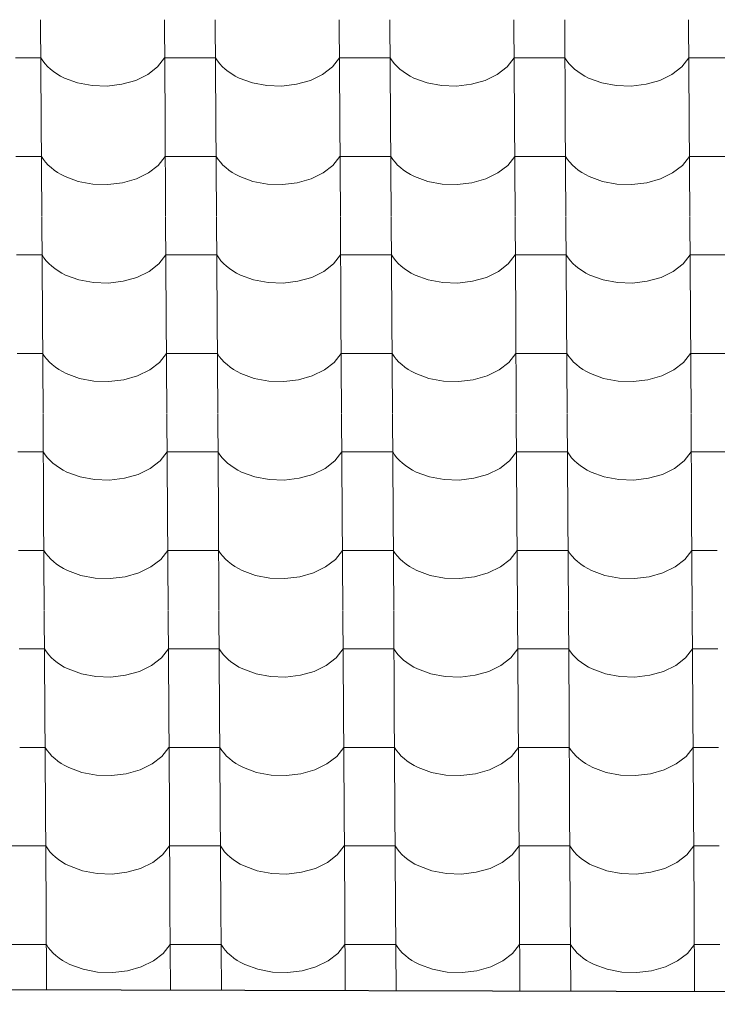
# Model space of a CAD drawing. Header units: millimetres. Extents: x -29001 to 109416, y -1251 to 13451.
# Tile 143 of 163: x -5118 to -4459, y 7079 to 8009. Entities that reach past the tile are written whole.
import ezdxf

# ---------------------------------------------------------------- set-up
doc = ezdxf.new("R2010")
doc.units = ezdxf.units.MM
doc.header["$MEASUREMENT"] = 0
for name, color, linetype in [('POHLED JIŽNÍ_1_Konstrukce - nosné', 7, 'Continuous'), ('POHLED JIŽNÍ_1_Nové_Konstrukce - střechy a skořepiny', 7, 'Continuous'), ('POHLED JIŽNÍ_1_Nové_Výplně - Povrchové', 7, 'Continuous')]:
    doc.layers.add(name, color=color, linetype=linetype)

# ---------------------------------------------------------------- blocks, each defined once
blk = doc.blocks.new('*X1', base_point=(-31394.74, -25864.88))
at = {"layer": 'POHLED JIŽNÍ_1_Nové_Výplně - Povrchové', "color": 21, "linetype": 'Continuous', "lineweight": 20, "true_color": 0xffaaaa}
for p, q in [((-5098.45, 8009), (-5097.87, 7916.33)), ((-4981.48, 8009), (-4980.9, 7916.33)), ((-4933.45, 8009), (-4932.87, 7916.33)), ((-4816.49, 8009), (-4815.91, 7916.33)), ((-4768.45, 8009), (-4767.87, 7916.33)), ((-4651.49, 8009), (-4650.91, 7916.33)), ((-4603.46, 8009), (-4602.88, 7916.33)), ((-4486.49, 8009), (-4485.91, 7916.33)), ((-5098.22, 7972.84), (-5122.24, 7972.84)), ((-5098.22, 7972.84), (-5096.38, 7970.05)), ((-5096.38, 7970.05), (-5094.24, 7967.35)), ((-4987.87, 7964.46), (-4981.26, 7972.84)), ((-4957.24, 7972.84), (-4981.26, 7972.84)), ((-4933.22, 7972.84), (-4957.24, 7972.84)), ((-4933.22, 7972.84), (-4931.38, 7970.05)), ((-4931.38, 7970.05), (-4929.24, 7967.35)), ((-4822.88, 7964.46), (-4816.26, 7972.84)), ((-4792.24, 7972.84), (-4816.26, 7972.84)), ((-4768.23, 7972.84), (-4792.24, 7972.84)), ((-4768.23, 7972.84), (-4766.38, 7970.05)), ((-4766.38, 7970.05), (-4764.25, 7967.35)), ((-4657.88, 7964.46), (-4651.26, 7972.84)), ((-4627.25, 7972.84), (-4651.26, 7972.84)), ((-4603.23, 7972.84), (-4627.25, 7972.84)), ((-4603.23, 7972.84), (-4601.39, 7970.05)), ((-4601.39, 7970.05), (-4599.25, 7967.35)), ((-4492.88, 7964.46), (-4486.27, 7972.84)), ((-4462.25, 7972.84), (-4486.27, 7972.84)), ((-4438.23, 7972.84), (-4462.25, 7972.84)), ((-5094.24, 7967.35), (-5091.82, 7964.77)), ((-5091.82, 7964.77), (-5089.12, 7962.3)), ((-5089.12, 7962.3), (-5086.17, 7959.98)), ((-5086.17, 7959.98), (-5082.97, 7957.8)), ((-4997.14, 7957.29), (-4987.87, 7964.46)), ((-4929.24, 7967.35), (-4926.82, 7964.77)), ((-4926.82, 7964.77), (-4924.12, 7962.3)), ((-4924.12, 7962.3), (-4921.17, 7959.98)), ((-4921.17, 7959.98), (-4917.97, 7957.8)), ((-4832.14, 7957.29), (-4822.88, 7964.46)), ((-4764.25, 7967.35), (-4761.82, 7964.77)), ((-4761.82, 7964.77), (-4759.13, 7962.3)), ((-4759.13, 7962.3), (-4756.17, 7959.98)), ((-4756.17, 7959.98), (-4752.97, 7957.8)), ((-4667.14, 7957.29), (-4657.88, 7964.46)), ((-4599.25, 7967.35), (-4596.83, 7964.77)), ((-4596.83, 7964.77), (-4594.13, 7962.3)), ((-4594.13, 7962.3), (-4591.17, 7959.98)), ((-4591.17, 7959.98), (-4587.98, 7957.8)), ((-4502.15, 7957.29), (-4492.88, 7964.46)), ((-5082.97, 7957.8), (-5079.54, 7955.78)), ((-5079.54, 7955.78), (-5075.91, 7953.93)), ((-5075.91, 7953.93), (-5063.44, 7949.36)), ((-5021.62, 7947.97), (-5008.58, 7951.7)), ((-5008.58, 7951.7), (-4997.14, 7957.29)), ((-4917.97, 7957.8), (-4914.55, 7955.78)), ((-4914.55, 7955.78), (-4910.91, 7953.93)), ((-4910.91, 7953.93), (-4898.44, 7949.36)), ((-4856.62, 7947.97), (-4843.58, 7951.7)), ((-4843.58, 7951.7), (-4832.14, 7957.29)), ((-4752.97, 7957.8), (-4749.55, 7955.78)), ((-4749.55, 7955.78), (-4745.92, 7953.93)), ((-4745.92, 7953.93), (-4733.44, 7949.36)), ((-4691.62, 7947.97), (-4678.59, 7951.7)), ((-4678.59, 7951.7), (-4667.14, 7957.29)), ((-4587.98, 7957.8), (-4584.55, 7955.78)), ((-4584.55, 7955.78), (-4580.92, 7953.93)), ((-4580.92, 7953.93), (-4568.45, 7949.36)), ((-4526.62, 7947.97), (-4513.59, 7951.7)), ((-4513.59, 7951.7), (-4502.15, 7957.29)), ((-5063.44, 7949.36), (-5049.76, 7946.77)), ((-5049.76, 7946.77), (-5035.58, 7946.3)), ((-5035.58, 7946.3), (-5021.62, 7947.97)), ((-4898.44, 7949.36), (-4884.77, 7946.77)), ((-4884.77, 7946.77), (-4870.58, 7946.3)), ((-4870.58, 7946.3), (-4856.62, 7947.97)), ((-4733.44, 7949.36), (-4719.77, 7946.77)), ((-4719.77, 7946.77), (-4705.59, 7946.3)), ((-4705.59, 7946.3), (-4691.62, 7947.97)), ((-4568.45, 7949.36), (-4554.77, 7946.77)), ((-4554.77, 7946.77), (-4540.59, 7946.3)), ((-4540.59, 7946.3), (-4526.62, 7947.97)), ((-5097.87, 7915.99), (-5097.29, 7823.32)), ((-4980.9, 7915.99), (-4980.32, 7823.32)), ((-4932.87, 7915.99), (-4932.29, 7823.32)), ((-4815.91, 7915.99), (-4815.33, 7823.32)), ((-4767.87, 7915.99), (-4767.29, 7823.32)), ((-4650.91, 7915.99), (-4650.33, 7823.32)), ((-4602.87, 7915.99), (-4602.29, 7823.32)), ((-4485.91, 7915.99), (-4485.33, 7823.32)), ((-5097.64, 7879.83), (-5121.66, 7879.83)), ((-5097.64, 7879.83), (-5095.8, 7877.04)), ((-5095.8, 7877.04), (-5093.66, 7874.34)), ((-4987.29, 7871.45), (-4980.68, 7879.83)), ((-4956.66, 7879.83), (-4980.68, 7879.83)), ((-4932.64, 7879.83), (-4956.66, 7879.83)), ((-4932.64, 7879.83), (-4930.8, 7877.04)), ((-4930.8, 7877.04), (-4928.66, 7874.34)), ((-4822.29, 7871.45), (-4815.68, 7879.83)), ((-4791.66, 7879.83), (-4815.68, 7879.83)), ((-4767.64, 7879.83), (-4791.66, 7879.83)), ((-4767.64, 7879.83), (-4765.8, 7877.04)), ((-4765.8, 7877.04), (-4763.67, 7874.34)), ((-4657.3, 7871.45), (-4650.68, 7879.83)), ((-4626.66, 7879.83), (-4650.68, 7879.83)), ((-4602.65, 7879.83), (-4626.66, 7879.83)), ((-4602.65, 7879.83), (-4600.81, 7877.04)), ((-4600.81, 7877.04), (-4598.67, 7874.34)), ((-4492.3, 7871.45), (-4485.68, 7879.83)), ((-4461.67, 7879.83), (-4485.68, 7879.83)), ((-4437.65, 7879.83), (-4461.67, 7879.83)), ((-5093.66, 7874.34), (-5091.24, 7871.76)), ((-5091.24, 7871.76), (-5088.54, 7869.29)), ((-5088.54, 7869.29), (-5085.58, 7866.97)), ((-5085.58, 7866.97), (-5082.39, 7864.79)), ((-4996.56, 7864.28), (-4987.29, 7871.45)), ((-4928.66, 7874.34), (-4926.24, 7871.76)), ((-4926.24, 7871.76), (-4923.54, 7869.29)), ((-4923.54, 7869.29), (-4920.59, 7866.97)), ((-4920.59, 7866.97), (-4917.39, 7864.79)), ((-4831.56, 7864.28), (-4822.29, 7871.45)), ((-4763.67, 7874.34), (-4761.24, 7871.76)), ((-4761.24, 7871.76), (-4758.55, 7869.29)), ((-4758.55, 7869.29), (-4755.59, 7866.97)), ((-4755.59, 7866.97), (-4752.39, 7864.79)), ((-4666.56, 7864.28), (-4657.3, 7871.45)), ((-4598.67, 7874.34), (-4596.24, 7871.76)), ((-4596.24, 7871.76), (-4593.55, 7869.29)), ((-4593.55, 7869.29), (-4590.59, 7866.97)), ((-4590.59, 7866.97), (-4587.39, 7864.79)), ((-4501.57, 7864.28), (-4492.3, 7871.45)), ((-5082.39, 7864.79), (-5078.96, 7862.77)), ((-5078.96, 7862.77), (-5075.33, 7860.92)), ((-5075.33, 7860.92), (-5062.86, 7856.35)), ((-5021.04, 7854.96), (-5008, 7858.69)), ((-5008, 7858.69), (-4996.56, 7864.28)), ((-4917.39, 7864.79), (-4913.96, 7862.77)), ((-4913.96, 7862.77), (-4910.33, 7860.92)), ((-4910.33, 7860.92), (-4897.86, 7856.35)), ((-4856.04, 7854.96), (-4843, 7858.69)), ((-4843, 7858.69), (-4831.56, 7864.28)), ((-4752.39, 7864.79), (-4748.97, 7862.77)), ((-4748.97, 7862.77), (-4745.33, 7860.92)), ((-4745.33, 7860.92), (-4732.86, 7856.35)), ((-4691.04, 7854.96), (-4678, 7858.69)), ((-4678, 7858.69), (-4666.56, 7864.28)), ((-4587.39, 7864.79), (-4583.97, 7862.77)), ((-4583.97, 7862.77), (-4580.34, 7860.92)), ((-4580.34, 7860.92), (-4567.86, 7856.35)), ((-4526.04, 7854.96), (-4513.01, 7858.69)), ((-4513.01, 7858.69), (-4501.57, 7864.28)), ((-5062.86, 7856.35), (-5049.18, 7853.76)), ((-5049.18, 7853.76), (-5035, 7853.29)), ((-5035, 7853.29), (-5021.04, 7854.96)), ((-4897.86, 7856.35), (-4884.18, 7853.76)), ((-4884.18, 7853.76), (-4870, 7853.29)), ((-4870, 7853.29), (-4856.04, 7854.96)), ((-4732.86, 7856.35), (-4719.19, 7853.76)), ((-4719.19, 7853.76), (-4705, 7853.29)), ((-4705, 7853.29), (-4691.04, 7854.96)), ((-4567.86, 7856.35), (-4554.19, 7853.76)), ((-4554.19, 7853.76), (-4540.01, 7853.29)), ((-4540.01, 7853.29), (-4526.04, 7854.96)), ((-5097.28, 7822.98), (-5096.7, 7730.31)), ((-4980.32, 7822.98), (-4979.74, 7730.31)), ((-4932.29, 7822.98), (-4931.71, 7730.31)), ((-4815.32, 7822.98), (-4814.74, 7730.31)), ((-4767.29, 7822.98), (-4766.71, 7730.31)), ((-4650.33, 7822.98), (-4649.75, 7730.31)), ((-4602.29, 7822.98), (-4601.71, 7730.31)), ((-4485.33, 7822.98), (-4484.75, 7730.31)), ((-5097.06, 7786.82), (-5121.08, 7786.82)), ((-5097.06, 7786.82), (-5095.22, 7784.03)), ((-5095.22, 7784.03), (-5093.08, 7781.34)), ((-4986.71, 7778.44), (-4980.1, 7786.82)), ((-4956.08, 7786.82), (-4980.1, 7786.82)), ((-4932.06, 7786.82), (-4956.08, 7786.82)), ((-4932.06, 7786.82), (-4930.22, 7784.03)), ((-4930.22, 7784.03), (-4928.08, 7781.34)), ((-4821.71, 7778.44), (-4815.1, 7786.82)), ((-4791.08, 7786.82), (-4815.1, 7786.82)), ((-4767.06, 7786.82), (-4791.08, 7786.82)), ((-4767.06, 7786.82), (-4765.22, 7784.03)), ((-4765.22, 7784.03), (-4763.08, 7781.34)), ((-4656.72, 7778.44), (-4650.1, 7786.82)), ((-4626.08, 7786.82), (-4650.1, 7786.82)), ((-4602.07, 7786.82), (-4626.08, 7786.82)), ((-4602.07, 7786.82), (-4600.22, 7784.03)), ((-4600.22, 7784.03), (-4598.09, 7781.34)), ((-4491.72, 7778.44), (-4485.1, 7786.82)), ((-4461.09, 7786.82), (-4485.1, 7786.82)), ((-4437.07, 7786.82), (-4461.09, 7786.82)), ((-5093.08, 7781.34), (-5090.65, 7778.75)), ((-5090.65, 7778.75), (-5087.96, 7776.28)), ((-5087.96, 7776.28), (-5085, 7773.96)), ((-5085, 7773.96), (-5081.8, 7771.78)), ((-4995.98, 7771.27), (-4986.71, 7778.44)), ((-4928.08, 7781.34), (-4925.66, 7778.75)), ((-4925.66, 7778.75), (-4922.96, 7776.28)), ((-4922.96, 7776.28), (-4920.01, 7773.96)), ((-4920.01, 7773.96), (-4916.81, 7771.78)), ((-4830.98, 7771.27), (-4821.71, 7778.44)), ((-4763.08, 7781.34), (-4760.66, 7778.75)), ((-4760.66, 7778.75), (-4757.96, 7776.28)), ((-4757.96, 7776.28), (-4755.01, 7773.96)), ((-4755.01, 7773.96), (-4751.81, 7771.78)), ((-4665.98, 7771.27), (-4656.72, 7778.44)), ((-4598.09, 7781.34), (-4595.66, 7778.75)), ((-4595.66, 7778.75), (-4592.97, 7776.28)), ((-4592.97, 7776.28), (-4590.01, 7773.96)), ((-4590.01, 7773.96), (-4586.81, 7771.78)), ((-4500.98, 7771.27), (-4491.72, 7778.44)), ((-5081.8, 7771.78), (-5078.38, 7769.76)), ((-5078.38, 7769.76), (-5074.75, 7767.91)), ((-5074.75, 7767.91), (-5062.28, 7763.34)), ((-5020.45, 7761.95), (-5007.42, 7765.68)), ((-5007.42, 7765.68), (-4995.98, 7771.27)), ((-4916.81, 7771.78), (-4913.38, 7769.76)), ((-4913.38, 7769.76), (-4909.75, 7767.91)), ((-4909.75, 7767.91), (-4897.28, 7763.34)), ((-4855.46, 7761.95), (-4842.42, 7765.68)), ((-4842.42, 7765.68), (-4830.98, 7771.27)), ((-4751.81, 7771.78), (-4748.39, 7769.76)), ((-4748.39, 7769.76), (-4744.75, 7767.91)), ((-4744.75, 7767.91), (-4732.28, 7763.34)), ((-4690.46, 7761.95), (-4677.42, 7765.68)), ((-4677.42, 7765.68), (-4665.98, 7771.27)), ((-4586.81, 7771.78), (-4583.39, 7769.76)), ((-4583.39, 7769.76), (-4579.76, 7767.91)), ((-4579.76, 7767.91), (-4567.28, 7763.34)), ((-4525.46, 7761.95), (-4512.43, 7765.68)), ((-4512.43, 7765.68), (-4500.98, 7771.27)), ((-5062.28, 7763.34), (-5048.6, 7760.75)), ((-5048.6, 7760.75), (-5034.42, 7760.28)), ((-5034.42, 7760.28), (-5020.45, 7761.95)), ((-4897.28, 7763.34), (-4883.6, 7760.75)), ((-4883.6, 7760.75), (-4869.42, 7760.28)), ((-4869.42, 7760.28), (-4855.46, 7761.95)), ((-4732.28, 7763.34), (-4718.6, 7760.75)), ((-4718.6, 7760.75), (-4704.42, 7760.28)), ((-4704.42, 7760.28), (-4690.46, 7761.95)), ((-4567.28, 7763.34), (-4553.61, 7760.75)), ((-4553.61, 7760.75), (-4539.43, 7760.28)), ((-4539.43, 7760.28), (-4525.46, 7761.95)), ((-5096.7, 7729.97), (-5096.12, 7637.3)), ((-4979.74, 7729.97), (-4979.16, 7637.3)), ((-4931.71, 7729.97), (-4931.13, 7637.3)), ((-4814.74, 7729.97), (-4814.16, 7637.3)), ((-4766.71, 7729.97), (-4766.13, 7637.3)), ((-4649.74, 7729.97), (-4649.17, 7637.3)), ((-4601.71, 7729.97), (-4601.13, 7637.3)), ((-4484.75, 7729.97), (-4484.17, 7637.3)), ((-5096.48, 7693.82), (-5120.49, 7693.82)), ((-5096.48, 7693.82), (-5094.64, 7691.02)), ((-5094.64, 7691.02), (-5092.5, 7688.33)), ((-4986.13, 7685.43), (-4979.51, 7693.82)), ((-4955.5, 7693.82), (-4979.51, 7693.82)), ((-4931.48, 7693.82), (-4955.5, 7693.82)), ((-4931.48, 7693.82), (-4929.64, 7691.02)), ((-4929.64, 7691.02), (-4927.5, 7688.33)), ((-4821.13, 7685.43), (-4814.52, 7693.82)), ((-4790.5, 7693.82), (-4814.52, 7693.82)), ((-4766.48, 7693.82), (-4790.5, 7693.82)), ((-4766.48, 7693.82), (-4764.64, 7691.02)), ((-4764.64, 7691.02), (-4762.5, 7688.33)), ((-4656.13, 7685.43), (-4649.52, 7693.82)), ((-4625.5, 7693.82), (-4649.52, 7693.82)), ((-4601.48, 7693.82), (-4625.5, 7693.82)), ((-4601.48, 7693.82), (-4599.64, 7691.02)), ((-4599.64, 7691.02), (-4597.5, 7688.33)), ((-4491.14, 7685.43), (-4484.52, 7693.82)), ((-4460.5, 7693.82), (-4484.52, 7693.82)), ((-4436.49, 7693.82), (-4460.5, 7693.82)), ((-5092.5, 7688.33), (-5090.07, 7685.74)), ((-5090.07, 7685.74), (-5087.38, 7683.28)), ((-5087.38, 7683.28), (-5084.42, 7680.95)), ((-5084.42, 7680.95), (-5081.22, 7678.77)), ((-4995.39, 7678.26), (-4986.13, 7685.43)), ((-4927.5, 7688.33), (-4925.08, 7685.74)), ((-4925.08, 7685.74), (-4922.38, 7683.28)), ((-4922.38, 7683.28), (-4919.42, 7680.95)), ((-4919.42, 7680.95), (-4916.23, 7678.77)), ((-4830.4, 7678.26), (-4821.13, 7685.43)), ((-4762.5, 7688.33), (-4760.08, 7685.74)), ((-4760.08, 7685.74), (-4757.38, 7683.28)), ((-4757.38, 7683.28), (-4754.43, 7680.95)), ((-4754.43, 7680.95), (-4751.23, 7678.77)), ((-4665.4, 7678.26), (-4656.13, 7685.43)), ((-4597.5, 7688.33), (-4595.08, 7685.74)), ((-4595.08, 7685.74), (-4592.38, 7683.28)), ((-4592.38, 7683.28), (-4589.43, 7680.95)), ((-4589.43, 7680.95), (-4586.23, 7678.77)), ((-4500.4, 7678.26), (-4491.14, 7685.43)), ((-5081.22, 7678.77), (-5077.8, 7676.75)), ((-5077.8, 7676.75), (-5074.17, 7674.9)), ((-5074.17, 7674.9), (-5061.69, 7670.33)), ((-5019.87, 7668.94), (-5006.84, 7672.67)), ((-5006.84, 7672.67), (-4995.39, 7678.26)), ((-4916.23, 7678.77), (-4912.8, 7676.75)), ((-4912.8, 7676.75), (-4909.17, 7674.9)), ((-4909.17, 7674.9), (-4896.7, 7670.33)), ((-4854.87, 7668.94), (-4841.84, 7672.67)), ((-4841.84, 7672.67), (-4830.4, 7678.26)), ((-4751.23, 7678.77), (-4747.8, 7676.75)), ((-4747.8, 7676.75), (-4744.17, 7674.9)), ((-4744.17, 7674.9), (-4731.7, 7670.33)), ((-4689.88, 7668.94), (-4676.84, 7672.67)), ((-4676.84, 7672.67), (-4665.4, 7678.26)), ((-4586.23, 7678.77), (-4582.81, 7676.75)), ((-4582.81, 7676.75), (-4579.17, 7674.9)), ((-4579.17, 7674.9), (-4566.7, 7670.33)), ((-4524.88, 7668.94), (-4511.84, 7672.67)), ((-4511.84, 7672.67), (-4500.4, 7678.26)), ((-5061.69, 7670.33), (-5048.02, 7667.74)), ((-5048.02, 7667.74), (-5033.84, 7667.27)), ((-5033.84, 7667.27), (-5019.87, 7668.94)), ((-4896.7, 7670.33), (-4883.02, 7667.74)), ((-4883.02, 7667.74), (-4868.84, 7667.27)), ((-4868.84, 7667.27), (-4854.87, 7668.94)), ((-4731.7, 7670.33), (-4718.02, 7667.74)), ((-4718.02, 7667.74), (-4703.84, 7667.27)), ((-4703.84, 7667.27), (-4689.88, 7668.94)), ((-4566.7, 7670.33), (-4553.03, 7667.74)), ((-4553.03, 7667.74), (-4538.84, 7667.27)), ((-4538.84, 7667.27), (-4524.88, 7668.94)), ((-5096.12, 7636.96), (-5095.54, 7544.29)), ((-4979.16, 7636.96), (-4978.58, 7544.29)), ((-4931.12, 7636.96), (-4930.54, 7544.29)), ((-4814.16, 7636.96), (-4813.58, 7544.29)), ((-4766.13, 7636.96), (-4765.55, 7544.29)), ((-4649.16, 7636.96), (-4648.58, 7544.29)), ((-4601.13, 7636.96), (-4600.55, 7544.29)), ((-4484.17, 7636.96), (-4483.59, 7544.29)), ((-5095.9, 7600.81), (-5119.91, 7600.81)), ((-5095.9, 7600.81), (-5094.05, 7598.01)), ((-5094.05, 7598.01), (-5091.92, 7595.32)), ((-4985.55, 7592.42), (-4978.93, 7600.81)), ((-4954.91, 7600.81), (-4978.93, 7600.81)), ((-4930.9, 7600.81), (-4954.91, 7600.81)), ((-4930.9, 7600.81), (-4929.06, 7598.01)), ((-4929.06, 7598.01), (-4926.92, 7595.32)), ((-4820.55, 7592.42), (-4813.93, 7600.81)), ((-4789.92, 7600.81), (-4813.93, 7600.81)), ((-4765.9, 7600.81), (-4789.92, 7600.81)), ((-4765.9, 7600.81), (-4764.06, 7598.01)), ((-4764.06, 7598.01), (-4761.92, 7595.32)), ((-4655.55, 7592.42), (-4648.94, 7600.81)), ((-4624.92, 7600.81), (-4648.94, 7600.81)), ((-4600.9, 7600.81), (-4624.92, 7600.81)), ((-4600.9, 7600.81), (-4599.06, 7598.01)), ((-4599.06, 7598.01), (-4596.92, 7595.32)), ((-4490.56, 7592.42), (-4483.94, 7600.81)), ((-4459.92, 7600.81), (-4483.94, 7600.81)), ((-4435.91, 7600.81), (-4459.92, 7600.81)), ((-5091.92, 7595.32), (-5089.49, 7592.73)), ((-5089.49, 7592.73), (-5086.8, 7590.27)), ((-5086.8, 7590.27), (-5083.84, 7587.94)), ((-5083.84, 7587.94), (-5080.64, 7585.76)), ((-4994.81, 7585.25), (-4985.55, 7592.42)), ((-4926.92, 7595.32), (-4924.49, 7592.73)), ((-4924.49, 7592.73), (-4921.8, 7590.27)), ((-4921.8, 7590.27), (-4918.84, 7587.94)), ((-4918.84, 7587.94), (-4915.64, 7585.76)), ((-4829.82, 7585.25), (-4820.55, 7592.42)), ((-4761.92, 7595.32), (-4759.5, 7592.73)), ((-4759.5, 7592.73), (-4756.8, 7590.27)), ((-4756.8, 7590.27), (-4753.85, 7587.94)), ((-4753.85, 7587.94), (-4750.65, 7585.76)), ((-4664.82, 7585.25), (-4655.55, 7592.42)), ((-4596.92, 7595.32), (-4594.5, 7592.73)), ((-4594.5, 7592.73), (-4591.8, 7590.27)), ((-4591.8, 7590.27), (-4588.85, 7587.94)), ((-4588.85, 7587.94), (-4585.65, 7585.76)), ((-4499.82, 7585.25), (-4490.56, 7592.42)), ((-5080.64, 7585.76), (-5077.22, 7583.74)), ((-5077.22, 7583.74), (-5073.58, 7581.89)), ((-5073.58, 7581.89), (-5061.11, 7577.32)), ((-5019.29, 7575.93), (-5006.25, 7579.66)), ((-5006.25, 7579.66), (-4994.81, 7585.25)), ((-4915.64, 7585.76), (-4912.22, 7583.74)), ((-4912.22, 7583.74), (-4908.59, 7581.89)), ((-4908.59, 7581.89), (-4896.11, 7577.32)), ((-4854.29, 7575.93), (-4841.26, 7579.66)), ((-4841.26, 7579.66), (-4829.82, 7585.25)), ((-4750.65, 7585.76), (-4747.22, 7583.74)), ((-4747.22, 7583.74), (-4743.59, 7581.89)), ((-4743.59, 7581.89), (-4731.12, 7577.32)), ((-4689.3, 7575.93), (-4676.26, 7579.66)), ((-4676.26, 7579.66), (-4664.82, 7585.25)), ((-4585.65, 7585.76), (-4582.22, 7583.74)), ((-4582.22, 7583.74), (-4578.59, 7581.89)), ((-4578.59, 7581.89), (-4566.12, 7577.32)), ((-4524.3, 7575.93), (-4511.26, 7579.66)), ((-4511.26, 7579.66), (-4499.82, 7585.25)), ((-5061.11, 7577.32), (-5047.44, 7574.73)), ((-5047.44, 7574.73), (-5033.26, 7574.26)), ((-5033.26, 7574.26), (-5019.29, 7575.93)), ((-4896.11, 7577.32), (-4882.44, 7574.73)), ((-4882.44, 7574.73), (-4868.26, 7574.26)), ((-4868.26, 7574.26), (-4854.29, 7575.93)), ((-4731.12, 7577.32), (-4717.44, 7574.73)), ((-4717.44, 7574.73), (-4703.26, 7574.26)), ((-4703.26, 7574.26), (-4689.3, 7575.93)), ((-4566.12, 7577.32), (-4552.44, 7574.73)), ((-4552.44, 7574.73), (-4538.26, 7574.26)), ((-4538.26, 7574.26), (-4524.3, 7575.93)), ((-5095.54, 7543.95), (-5094.96, 7451.28)), ((-4978.58, 7543.95), (-4978, 7451.28)), ((-4930.54, 7543.95), (-4929.96, 7451.28)), ((-4813.58, 7543.95), (-4813, 7451.28)), ((-4765.54, 7543.95), (-4764.97, 7451.28)), ((-4648.58, 7543.95), (-4648, 7451.28)), ((-4600.55, 7543.95), (-4599.97, 7451.28)), ((-4483.58, 7543.95), (-4483.01, 7451.28)), ((-5095.31, 7507.8), (-5119.33, 7507.8)), ((-5095.31, 7507.8), (-5093.47, 7505)), ((-5093.47, 7505), (-5091.33, 7502.31)), ((-4984.97, 7499.41), (-4978.35, 7507.8)), ((-4954.33, 7507.8), (-4978.35, 7507.8)), ((-4930.32, 7507.8), (-4954.33, 7507.8)), ((-4930.32, 7507.8), (-4928.47, 7505)), ((-4928.47, 7505), (-4926.34, 7502.31)), ((-4819.97, 7499.41), (-4813.35, 7507.8)), ((-4789.34, 7507.8), (-4813.35, 7507.8)), ((-4765.32, 7507.8), (-4789.34, 7507.8)), ((-4765.32, 7507.8), (-4763.48, 7505)), ((-4763.48, 7505), (-4761.34, 7502.31)), ((-4654.97, 7499.41), (-4648.36, 7507.8)), ((-4624.34, 7507.8), (-4648.36, 7507.8)), ((-4600.32, 7507.8), (-4624.34, 7507.8)), ((-4600.32, 7507.8), (-4598.48, 7505)), ((-4598.48, 7505), (-4596.34, 7502.31)), ((-4489.97, 7499.41), (-4483.36, 7507.8)), ((-4459.34, 7507.8), (-4483.36, 7507.8)), ((-5091.33, 7502.31), (-5088.91, 7499.72)), ((-5088.91, 7499.72), (-5086.21, 7497.26)), ((-5086.21, 7497.26), (-5083.26, 7494.93)), ((-5083.26, 7494.93), (-5080.06, 7492.75)), ((-4994.23, 7492.24), (-4984.97, 7499.41)), ((-4926.34, 7502.31), (-4923.91, 7499.72)), ((-4923.91, 7499.72), (-4921.22, 7497.26)), ((-4921.22, 7497.26), (-4918.26, 7494.93)), ((-4918.26, 7494.93), (-4915.06, 7492.75)), ((-4829.23, 7492.24), (-4819.97, 7499.41)), ((-4761.34, 7502.31), (-4758.92, 7499.72)), ((-4758.92, 7499.72), (-4756.22, 7497.26)), ((-4756.22, 7497.26), (-4753.26, 7494.93)), ((-4753.26, 7494.93), (-4750.07, 7492.75)), ((-4664.24, 7492.24), (-4654.97, 7499.41)), ((-4596.34, 7502.31), (-4593.92, 7499.72)), ((-4593.92, 7499.72), (-4591.22, 7497.26)), ((-4591.22, 7497.26), (-4588.27, 7494.93)), ((-4588.27, 7494.93), (-4585.07, 7492.75)), ((-4499.24, 7492.24), (-4489.97, 7499.41)), ((-5080.06, 7492.75), (-5076.64, 7490.73)), ((-5076.64, 7490.73), (-5073, 7488.88)), ((-5073, 7488.88), (-5060.53, 7484.31)), ((-5018.71, 7482.92), (-5005.67, 7486.65)), ((-5005.67, 7486.65), (-4994.23, 7492.24)), ((-4915.06, 7492.75), (-4911.64, 7490.73)), ((-4911.64, 7490.73), (-4908.01, 7488.88)), ((-4908.01, 7488.88), (-4895.53, 7484.31)), ((-4853.71, 7482.92), (-4840.68, 7486.65)), ((-4840.68, 7486.65), (-4829.23, 7492.24)), ((-4750.07, 7492.75), (-4746.64, 7490.73)), ((-4746.64, 7490.73), (-4743.01, 7488.88)), ((-4743.01, 7488.88), (-4730.54, 7484.31)), ((-4688.71, 7482.92), (-4675.68, 7486.65)), ((-4675.68, 7486.65), (-4664.24, 7492.24)), ((-4585.07, 7492.75), (-4581.64, 7490.73)), ((-4581.64, 7490.73), (-4578.01, 7488.88)), ((-4578.01, 7488.88), (-4565.54, 7484.31)), ((-4523.72, 7482.92), (-4510.68, 7486.65)), ((-4510.68, 7486.65), (-4499.24, 7492.24)), ((-5060.53, 7484.31), (-5046.86, 7481.73)), ((-5046.86, 7481.73), (-5032.67, 7481.25)), ((-5032.67, 7481.25), (-5018.71, 7482.92)), ((-4895.53, 7484.31), (-4881.86, 7481.73)), ((-4881.86, 7481.73), (-4867.68, 7481.25)), ((-4867.68, 7481.25), (-4853.71, 7482.92)), ((-4730.54, 7484.31), (-4716.86, 7481.73)), ((-4716.86, 7481.73), (-4702.68, 7481.25)), ((-4702.68, 7481.25), (-4688.71, 7482.92)), ((-4565.54, 7484.31), (-4551.86, 7481.73)), ((-4551.86, 7481.73), (-4537.68, 7481.25)), ((-4537.68, 7481.25), (-4523.72, 7482.92)), ((-5094.96, 7450.94), (-5094.38, 7358.27)), ((-4978, 7450.94), (-4977.42, 7358.27)), ((-4929.96, 7450.94), (-4929.38, 7358.27)), ((-4813, 7450.94), (-4812.42, 7358.27)), ((-4764.96, 7450.94), (-4764.38, 7358.27)), ((-4648, 7450.94), (-4647.42, 7358.27)), ((-4599.97, 7450.94), (-4599.39, 7358.27)), ((-4483, 7450.94), (-4482.42, 7358.27)), ((-5094.73, 7414.79), (-5118.75, 7414.79)), ((-5094.73, 7414.79), (-5092.89, 7412)), ((-5092.89, 7412), (-5090.75, 7409.3)), ((-4984.38, 7406.4), (-4977.77, 7414.79)), ((-4953.75, 7414.79), (-4977.77, 7414.79)), ((-4929.73, 7414.79), (-4953.75, 7414.79)), ((-4929.73, 7414.79), (-4927.89, 7412)), ((-4927.89, 7412), (-4925.75, 7409.3)), ((-4819.39, 7406.4), (-4812.77, 7414.79)), ((-4788.75, 7414.79), (-4812.77, 7414.79)), ((-4764.74, 7414.79), (-4788.75, 7414.79)), ((-4764.74, 7414.79), (-4762.9, 7412)), ((-4762.9, 7412), (-4760.76, 7409.3)), ((-4654.39, 7406.4), (-4647.77, 7414.79)), ((-4623.76, 7414.79), (-4647.77, 7414.79)), ((-4599.74, 7414.79), (-4623.76, 7414.79)), ((-4599.74, 7414.79), (-4597.9, 7412)), ((-4597.9, 7412), (-4595.76, 7409.3)), ((-4489.39, 7406.4), (-4482.78, 7414.79)), ((-4458.76, 7414.79), (-4482.78, 7414.79)), ((-5090.75, 7409.3), (-5088.33, 7406.71)), ((-5088.33, 7406.71), (-5085.63, 7404.25)), ((-5085.63, 7404.25), (-5082.68, 7401.92)), ((-5082.68, 7401.92), (-5079.48, 7399.74)), ((-4993.65, 7399.23), (-4984.38, 7406.4)), ((-4925.75, 7409.3), (-4923.33, 7406.71)), ((-4923.33, 7406.71), (-4920.63, 7404.25)), ((-4920.63, 7404.25), (-4917.68, 7401.92)), ((-4917.68, 7401.92), (-4914.48, 7399.74)), ((-4828.65, 7399.23), (-4819.39, 7406.4)), ((-4760.76, 7409.3), (-4758.33, 7406.71)), ((-4758.33, 7406.71), (-4755.64, 7404.25)), ((-4755.64, 7404.25), (-4752.68, 7401.92)), ((-4752.68, 7401.92), (-4749.48, 7399.74)), ((-4663.65, 7399.23), (-4654.39, 7406.4)), ((-4595.76, 7409.3), (-4593.34, 7406.71)), ((-4593.34, 7406.71), (-4590.64, 7404.25)), ((-4590.64, 7404.25), (-4587.68, 7401.92)), ((-4587.68, 7401.92), (-4584.49, 7399.74)), ((-4498.66, 7399.23), (-4489.39, 7406.4)), ((-5079.48, 7399.74), (-5076.05, 7397.72)), ((-5076.05, 7397.72), (-5072.42, 7395.88)), ((-5072.42, 7395.88), (-5059.95, 7391.3)), ((-5018.13, 7389.91), (-5005.09, 7393.64)), ((-5005.09, 7393.64), (-4993.65, 7399.23)), ((-4914.48, 7399.74), (-4911.06, 7397.72)), ((-4911.06, 7397.72), (-4907.42, 7395.88)), ((-4907.42, 7395.88), (-4894.95, 7391.3)), ((-4853.13, 7389.91), (-4840.09, 7393.64)), ((-4840.09, 7393.64), (-4828.65, 7399.23)), ((-4749.48, 7399.74), (-4746.06, 7397.72)), ((-4746.06, 7397.72), (-4742.43, 7395.88)), ((-4742.43, 7395.88), (-4729.95, 7391.3)), ((-4688.13, 7389.91), (-4675.1, 7393.64)), ((-4675.1, 7393.64), (-4663.65, 7399.23)), ((-4584.49, 7399.74), (-4581.06, 7397.72)), ((-4581.06, 7397.72), (-4577.43, 7395.88)), ((-4577.43, 7395.88), (-4564.96, 7391.3)), ((-4523.14, 7389.91), (-4510.1, 7393.64)), ((-4510.1, 7393.64), (-4498.66, 7399.23)), ((-5059.95, 7391.3), (-5046.27, 7388.72)), ((-5046.27, 7388.72), (-5032.09, 7388.25)), ((-5032.09, 7388.25), (-5018.13, 7389.91)), ((-4894.95, 7391.3), (-4881.28, 7388.72)), ((-4881.28, 7388.72), (-4867.09, 7388.25)), ((-4867.09, 7388.25), (-4853.13, 7389.91)), ((-4729.95, 7391.3), (-4716.28, 7388.72)), ((-4716.28, 7388.72), (-4702.1, 7388.25)), ((-4702.1, 7388.25), (-4688.13, 7389.91)), ((-4564.96, 7391.3), (-4551.28, 7388.72)), ((-4551.28, 7388.72), (-4537.1, 7388.25)), ((-4537.1, 7388.25), (-4523.14, 7389.91)), ((-5094.38, 7357.94), (-5093.8, 7265.26)), ((-4977.41, 7357.94), (-4976.83, 7265.26)), ((-4929.38, 7357.94), (-4928.8, 7265.26)), ((-4812.42, 7357.94), (-4811.84, 7265.26)), ((-4764.38, 7357.94), (-4763.8, 7265.26)), ((-4647.42, 7357.94), (-4646.84, 7265.26)), ((-4599.38, 7357.94), (-4598.8, 7265.26)), ((-4482.42, 7357.94), (-4481.84, 7265.26)), ((-5094.15, 7321.78), (-5118.17, 7321.78)), ((-5094.15, 7321.78), (-5092.31, 7318.99)), ((-5092.31, 7318.99), (-5090.17, 7316.29)), ((-4983.8, 7313.39), (-4977.19, 7321.78)), ((-4953.17, 7321.78), (-4977.19, 7321.78)), ((-4929.15, 7321.78), (-4953.17, 7321.78)), ((-4929.15, 7321.78), (-4927.31, 7318.99)), ((-4927.31, 7318.99), (-4925.17, 7316.29)), ((-4818.81, 7313.39), (-4812.19, 7321.78)), ((-4788.17, 7321.78), (-4812.19, 7321.78)), ((-4764.16, 7321.78), (-4788.17, 7321.78)), ((-4764.16, 7321.78), (-4762.31, 7318.99)), ((-4762.31, 7318.99), (-4760.18, 7316.29)), ((-4653.81, 7313.39), (-4647.19, 7321.78)), ((-4623.18, 7321.78), (-4647.19, 7321.78)), ((-4599.16, 7321.78), (-4623.18, 7321.78)), ((-4599.16, 7321.78), (-4597.32, 7318.99)), ((-4597.32, 7318.99), (-4595.18, 7316.29)), ((-4488.81, 7313.39), (-4482.2, 7321.78)), ((-4458.18, 7321.78), (-4482.2, 7321.78)), ((-5090.17, 7316.29), (-5087.75, 7313.7)), ((-5087.75, 7313.7), (-5085.05, 7311.24)), ((-5085.05, 7311.24), (-5082.1, 7308.91)), ((-5082.1, 7308.91), (-5078.9, 7306.73)), ((-4993.07, 7306.22), (-4983.8, 7313.39)), ((-4925.17, 7316.29), (-4922.75, 7313.7)), ((-4922.75, 7313.7), (-4920.05, 7311.24)), ((-4920.05, 7311.24), (-4917.1, 7308.91)), ((-4917.1, 7308.91), (-4913.9, 7306.73)), ((-4828.07, 7306.22), (-4818.81, 7313.39)), ((-4760.18, 7316.29), (-4757.75, 7313.7)), ((-4757.75, 7313.7), (-4755.06, 7311.24)), ((-4755.06, 7311.24), (-4752.1, 7308.91)), ((-4752.1, 7308.91), (-4748.9, 7306.73)), ((-4663.07, 7306.22), (-4653.81, 7313.39)), ((-4595.18, 7316.29), (-4592.75, 7313.7)), ((-4592.75, 7313.7), (-4590.06, 7311.24)), ((-4590.06, 7311.24), (-4587.1, 7308.91)), ((-4587.1, 7308.91), (-4583.91, 7306.73)), ((-4498.08, 7306.22), (-4488.81, 7313.39)), ((-5078.9, 7306.73), (-5075.47, 7304.71)), ((-5075.47, 7304.71), (-5071.84, 7302.87)), ((-5071.84, 7302.87), (-5059.37, 7298.29)), ((-5017.55, 7296.91), (-5004.51, 7300.63)), ((-5004.51, 7300.63), (-4993.07, 7306.22)), ((-4913.9, 7306.73), (-4910.48, 7304.71)), ((-4910.48, 7304.71), (-4906.84, 7302.87)), ((-4906.84, 7302.87), (-4894.37, 7298.29)), ((-4852.55, 7296.91), (-4839.51, 7300.63)), ((-4839.51, 7300.63), (-4828.07, 7306.22)), ((-4748.9, 7306.73), (-4745.48, 7304.71)), ((-4745.48, 7304.71), (-4741.84, 7302.87)), ((-4741.84, 7302.87), (-4729.37, 7298.29)), ((-4687.55, 7296.91), (-4674.52, 7300.63)), ((-4674.52, 7300.63), (-4663.07, 7306.22)), ((-4583.91, 7306.73), (-4580.48, 7304.71)), ((-4580.48, 7304.71), (-4576.85, 7302.87)), ((-4576.85, 7302.87), (-4564.38, 7298.29)), ((-4522.55, 7296.91), (-4509.52, 7300.63)), ((-4509.52, 7300.63), (-4498.08, 7306.22)), ((-5059.37, 7298.29), (-5045.69, 7295.71)), ((-5045.69, 7295.71), (-5031.51, 7295.24)), ((-5031.51, 7295.24), (-5017.55, 7296.91)), ((-4894.37, 7298.29), (-4880.69, 7295.71)), ((-4880.69, 7295.71), (-4866.51, 7295.24)), ((-4866.51, 7295.24), (-4852.55, 7296.91)), ((-4729.37, 7298.29), (-4715.7, 7295.71)), ((-4715.7, 7295.71), (-4701.52, 7295.24)), ((-4701.52, 7295.24), (-4687.55, 7296.91)), ((-4564.38, 7298.29), (-4550.7, 7295.71)), ((-4550.7, 7295.71), (-4536.52, 7295.24)), ((-4536.52, 7295.24), (-4522.55, 7296.91)), ((-5093.79, 7264.93), (-5093.22, 7172.25)), ((-4976.83, 7264.93), (-4976.25, 7172.25)), ((-4928.8, 7264.93), (-4928.22, 7172.25)), ((-4811.83, 7264.93), (-4811.26, 7172.25)), ((-4763.8, 7264.93), (-4763.22, 7172.25)), ((-4646.84, 7264.93), (-4646.26, 7172.25)), ((-4598.8, 7264.93), (-4598.22, 7172.25)), ((-4481.84, 7264.93), (-4481.26, 7172.25)), ((-5117.59, 7228.77), (-5141.6, 7228.77)), ((-5093.57, 7228.77), (-5117.59, 7228.77)), ((-5093.57, 7228.77), (-5091.73, 7225.98)), ((-5091.73, 7225.98), (-5089.59, 7223.28)), ((-4983.22, 7220.38), (-4976.61, 7228.77)), ((-4952.59, 7228.77), (-4976.61, 7228.77)), ((-4928.57, 7228.77), (-4952.59, 7228.77)), ((-4928.57, 7228.77), (-4926.73, 7225.98)), ((-4926.73, 7225.98), (-4924.59, 7223.28)), ((-4818.22, 7220.38), (-4811.61, 7228.77)), ((-4787.59, 7228.77), (-4811.61, 7228.77)), ((-4763.57, 7228.77), (-4787.59, 7228.77)), ((-4763.57, 7228.77), (-4761.73, 7225.98)), ((-4761.73, 7225.98), (-4759.59, 7223.28)), ((-4653.23, 7220.38), (-4646.61, 7228.77)), ((-4622.59, 7228.77), (-4646.61, 7228.77)), ((-4598.58, 7228.77), (-4622.59, 7228.77)), ((-4598.58, 7228.77), (-4596.74, 7225.98)), ((-4596.74, 7225.98), (-4594.6, 7223.28)), ((-4488.23, 7220.38), (-4481.61, 7228.77)), ((-4457.6, 7228.77), (-4481.61, 7228.77)), ((-5089.59, 7223.28), (-5087.17, 7220.69)), ((-5087.17, 7220.69), (-5084.47, 7218.23)), ((-5084.47, 7218.23), (-5081.51, 7215.9)), ((-5081.51, 7215.9), (-5078.32, 7213.72)), ((-4992.49, 7213.21), (-4983.22, 7220.38)), ((-4924.59, 7223.28), (-4922.17, 7220.69)), ((-4922.17, 7220.69), (-4919.47, 7218.23)), ((-4919.47, 7218.23), (-4916.52, 7215.9)), ((-4916.52, 7215.9), (-4913.32, 7213.72)), ((-4827.49, 7213.21), (-4818.22, 7220.38)), ((-4759.59, 7223.28), (-4757.17, 7220.69)), ((-4757.17, 7220.69), (-4754.47, 7218.23)), ((-4754.47, 7218.23), (-4751.52, 7215.9)), ((-4751.52, 7215.9), (-4748.32, 7213.72)), ((-4662.49, 7213.21), (-4653.23, 7220.38)), ((-4594.6, 7223.28), (-4592.17, 7220.69)), ((-4592.17, 7220.69), (-4589.48, 7218.23)), ((-4589.48, 7218.23), (-4586.52, 7215.9)), ((-4586.52, 7215.9), (-4583.32, 7213.72)), ((-4497.49, 7213.21), (-4488.23, 7220.38)), ((-5078.32, 7213.72), (-5074.89, 7211.71)), ((-5074.89, 7211.71), (-5071.26, 7209.86)), ((-5071.26, 7209.86), (-5058.79, 7205.29)), ((-5016.96, 7203.9), (-5003.93, 7207.62)), ((-5003.93, 7207.62), (-4992.49, 7213.21)), ((-4913.32, 7213.72), (-4909.89, 7211.71)), ((-4909.89, 7211.71), (-4906.26, 7209.86)), ((-4906.26, 7209.86), (-4893.79, 7205.29)), ((-4851.97, 7203.9), (-4838.93, 7207.62)), ((-4838.93, 7207.62), (-4827.49, 7213.21)), ((-4748.32, 7213.72), (-4744.9, 7211.71)), ((-4744.9, 7211.71), (-4741.26, 7209.86)), ((-4741.26, 7209.86), (-4728.79, 7205.29)), ((-4686.97, 7203.9), (-4673.93, 7207.62)), ((-4673.93, 7207.62), (-4662.49, 7213.21)), ((-4583.32, 7213.72), (-4579.9, 7211.71)), ((-4579.9, 7211.71), (-4576.27, 7209.86)), ((-4576.27, 7209.86), (-4563.79, 7205.29)), ((-4521.97, 7203.9), (-4508.94, 7207.62)), ((-4508.94, 7207.62), (-4497.49, 7213.21)), ((-5058.79, 7205.29), (-5045.11, 7202.7)), ((-5045.11, 7202.7), (-5030.93, 7202.23)), ((-5030.93, 7202.23), (-5016.96, 7203.9)), ((-4893.79, 7205.29), (-4880.11, 7202.7)), ((-4880.11, 7202.7), (-4865.93, 7202.23)), ((-4865.93, 7202.23), (-4851.97, 7203.9)), ((-4728.79, 7205.29), (-4715.12, 7202.7)), ((-4715.12, 7202.7), (-4700.93, 7202.23)), ((-4700.93, 7202.23), (-4686.97, 7203.9)), ((-4563.79, 7205.29), (-4550.12, 7202.7)), ((-4550.12, 7202.7), (-4535.94, 7202.23)), ((-4535.94, 7202.23), (-4521.97, 7203.9)), ((-5093.21, 7171.92), (-5092.72, 7093.03)), ((-4976.25, 7171.92), (-4975.76, 7092.71)), ((-4928.22, 7171.92), (-4927.72, 7092.58)), ((-4811.25, 7171.92), (-4810.76, 7092.26)), ((-4763.22, 7171.92), (-4762.72, 7092.13)), ((-4646.26, 7171.92), (-4645.75, 7091.82)), ((-4598.22, 7171.92), (-4597.72, 7091.68)), ((-4481.26, 7171.92), (-4480.75, 7091.37)), ((-5117, 7135.76), (-5141.02, 7135.76)), ((-5092.99, 7135.76), (-5117, 7135.76)), ((-5092.99, 7135.76), (-5091.15, 7132.97)), ((-5091.15, 7132.97), (-5089.01, 7130.27)), ((-4982.64, 7127.37), (-4976.02, 7135.76)), ((-4952.01, 7135.76), (-4976.02, 7135.76)), ((-4927.99, 7135.76), (-4952.01, 7135.76)), ((-4927.99, 7135.76), (-4926.15, 7132.97)), ((-4926.15, 7132.97), (-4924.01, 7130.27)), ((-4817.64, 7127.37), (-4811.03, 7135.76)), ((-4787.01, 7135.76), (-4811.03, 7135.76)), ((-4762.99, 7135.76), (-4787.01, 7135.76)), ((-4762.99, 7135.76), (-4761.15, 7132.97)), ((-4761.15, 7132.97), (-4759.01, 7130.27)), ((-4652.65, 7127.37), (-4646.03, 7135.76)), ((-4622.01, 7135.76), (-4646.03, 7135.76)), ((-4598, 7135.76), (-4622.01, 7135.76)), ((-4598, 7135.76), (-4596.15, 7132.97)), ((-4596.15, 7132.97), (-4594.02, 7130.27)), ((-4487.65, 7127.37), (-4481.03, 7135.76)), ((-4457.02, 7135.76), (-4481.03, 7135.76)), ((-5089.01, 7130.27), (-5086.58, 7127.68)), ((-5086.58, 7127.68), (-5083.89, 7125.22)), ((-5083.89, 7125.22), (-5080.93, 7122.89)), ((-5080.93, 7122.89), (-5077.73, 7120.72)), ((-4991.91, 7120.2), (-4982.64, 7127.37)), ((-4924.01, 7130.27), (-4921.59, 7127.68)), ((-4921.59, 7127.68), (-4918.89, 7125.22)), ((-4918.89, 7125.22), (-4915.93, 7122.89)), ((-4915.93, 7122.89), (-4912.74, 7120.72)), ((-4826.91, 7120.2), (-4817.64, 7127.37)), ((-4759.01, 7130.27), (-4756.59, 7127.68)), ((-4756.59, 7127.68), (-4753.89, 7125.22)), ((-4753.89, 7125.22), (-4750.94, 7122.89)), ((-4750.94, 7122.89), (-4747.74, 7120.72)), ((-4661.91, 7120.2), (-4652.65, 7127.37)), ((-4594.02, 7130.27), (-4591.59, 7127.68)), ((-4591.59, 7127.68), (-4588.9, 7125.22)), ((-4588.9, 7125.22), (-4585.94, 7122.89)), ((-4585.94, 7122.89), (-4582.74, 7120.72)), ((-4496.91, 7120.2), (-4487.65, 7127.37)), ((-5077.73, 7120.72), (-5074.31, 7118.7)), ((-5074.31, 7118.7), (-5070.68, 7116.85)), ((-5070.68, 7116.85), (-5058.2, 7112.28)), ((-5016.38, 7110.89), (-5003.35, 7114.61)), ((-5003.35, 7114.61), (-4991.91, 7120.2)), ((-4912.74, 7120.72), (-4909.31, 7118.7)), ((-4909.31, 7118.7), (-4905.68, 7116.85)), ((-4905.68, 7116.85), (-4893.21, 7112.28)), ((-4851.39, 7110.89), (-4838.35, 7114.61)), ((-4838.35, 7114.61), (-4826.91, 7120.2)), ((-4747.74, 7120.72), (-4744.31, 7118.7)), ((-4744.31, 7118.7), (-4740.68, 7116.85)), ((-4740.68, 7116.85), (-4728.21, 7112.28)), ((-4686.39, 7110.89), (-4673.35, 7114.61)), ((-4673.35, 7114.61), (-4661.91, 7120.2)), ((-4582.74, 7120.72), (-4579.32, 7118.7)), ((-4579.32, 7118.7), (-4575.68, 7116.85)), ((-4575.68, 7116.85), (-4563.21, 7112.28)), ((-4521.39, 7110.89), (-4508.35, 7114.61)), ((-4508.35, 7114.61), (-4496.91, 7120.2)), ((-5058.2, 7112.28), (-5044.53, 7109.69)), ((-5044.53, 7109.69), (-5030.35, 7109.22)), ((-5030.35, 7109.22), (-5016.38, 7110.89)), ((-4893.21, 7112.28), (-4879.53, 7109.69)), ((-4879.53, 7109.69), (-4865.35, 7109.22)), ((-4865.35, 7109.22), (-4851.39, 7110.89)), ((-4728.21, 7112.28), (-4714.53, 7109.69)), ((-4714.53, 7109.69), (-4700.35, 7109.22)), ((-4700.35, 7109.22), (-4686.39, 7110.89)), ((-4563.21, 7112.28), (-4549.54, 7109.69)), ((-4549.54, 7109.69), (-4535.36, 7109.22)), ((-4535.36, 7109.22), (-4521.39, 7110.89))]:
    blk.add_line(p, q, dxfattribs=at)

msp = doc.modelspace()

# ---------------------------------------------------------------- linework, layer by layer
at = {"layer": 'POHLED JIŽNÍ_1_Nové_Konstrukce - střechy a skořepiny', "color": 1, "linetype": 'Continuous', "lineweight": 25}
msp.add_line((-20791.76, 7135.62), (-11.88, 7079.24), dxfattribs=at)

# ---------------------------------------------------------------- block references
at = {"layer": 'POHLED JIŽNÍ_1_Konstrukce - nosné', "color": 9, "linetype": 'Continuous', "lineweight": 13}
msp.add_blockref('*X1', (-31394.74, -25864.88), dxfattribs=at)

doc.saveas('drawing.dxf')
